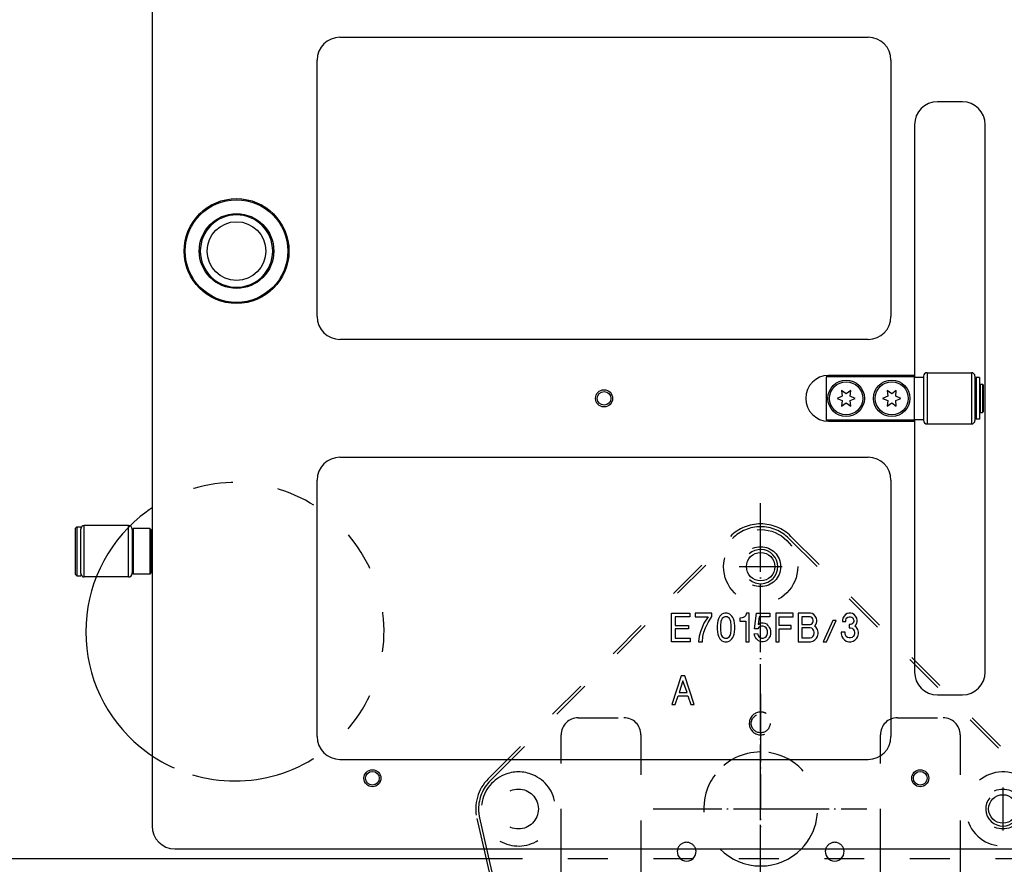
# Model space of a CAD drawing. Extents: x -1809 to 6113, y -4129 to 1471.
# Tile 164 of 197: x 4942 to 5115, y -2125 to -1976. Entities that reach past the tile are written whole.
import ezdxf

# ---------------------------------------------------------------- set-up
doc = ezdxf.new("R2010")
doc.units = 0
doc.linetypes.add('DASHED', pattern=[15, 7, -8])
doc.linetypes.add('DOT_CENTER', pattern=[14, 12, -1, 0, -1])
doc.layers.get('0').update_dxf_attribs({"linetype": 'CONTINUOUS'})
doc.layers.add('1', color=7, linetype='CONTINUOUS')

# ---------------------------------------------------------------- blocks, each defined once
blk = doc.blocks.new('DUT_BOARD__78', base_point=(5409.88, -1537.57))
at = {"color": 1, "linetype": 'CONTINUOUS'}
for p, q in [((4998.24, -1979.53), (5090.92, -1979.53)), ((4994.24, -2028.53), (4994.24, -1983.53)), ((5094.92, -1983.53), (5094.92, -2028.53)), ((5090.92, -2032.53), (4998.24, -2032.53)), ((4998.24, -2053.19), (5090.92, -2053.19)), ((4994.24, -2102.19), (4994.24, -2057.19)), ((5094.92, -2057.19), (5094.92, -2102.19)), ((4998.24, -2106.19), (5090.92, -2106.19))]:
    blk.add_line(p, q, dxfattribs=at)
for centre, start, end in [((4998.24, -1983.53), 90, 180), ((5090.92, -1983.53), 0, 90), ((4998.24, -2028.53), 180, -90), ((5090.92, -2028.53), -90, 0), ((4998.24, -2057.19), 90, 180), ((5090.92, -2057.19), 0, 90), ((4998.24, -2102.19), 180, -90), ((5090.92, -2102.19), -90, 0)]:
    blk.add_arc(centre, 4, start, end, dxfattribs=at)
blk = doc.blocks.new('6960-0041-0__87', base_point=(4986.44, -2010.68))
at = {"color": 1, "linetype": 'CONTINUOUS'}
blk.add_circle((4980.09, -2017.03), 5.15, dxfattribs=at)
for start, end in [(90, -90), (-90, 90)]:
    blk.add_arc((4980.09, -2017.03), 6.35, start, end, dxfattribs=at)
blk = doc.blocks.new('HOLEPLUGS__94', base_point=(5430.38, -1546.72))
blk.add_blockref('6960-0041-0__87', (4986.44, -2010.68))
blk = doc.blocks.new('0515-2034_M3X12_5__112', base_point=(5097.96, -2039.96))
at = {"color": 1, "linetype": 'CONTINUOUS'}
for p, q in [((5095.06, -2042.06), (5094.26, -2041.47)), ((5094.26, -2041.47), (5094.37, -2042.46)), ((5095.86, -2041.47), (5095.06, -2042.06)), ((5095.75, -2042.46), (5095.86, -2041.47)), ((5094.37, -2042.46), (5093.46, -2042.86)), ((5093.46, -2042.86), (5094.37, -2043.26)), ((5094.37, -2043.26), (5094.26, -2044.24)), ((5094.26, -2044.24), (5095.06, -2043.66)), ((5095.06, -2043.66), (5095.86, -2044.24)), ((5096.66, -2042.86), (5095.75, -2042.46)), ((5095.75, -2043.26), (5096.66, -2042.86)), ((5095.86, -2044.24), (5095.75, -2043.26))]:
    blk.add_line(p, q, dxfattribs=at)
blk.add_circle((5095.06, -2042.86), 2.9, dxfattribs=at)
blk = doc.blocks.new('0515-2034_M3X12_4__113', base_point=(5089.96, -2039.96))
at = {"color": 1, "linetype": 'CONTINUOUS'}
for p, q in [((5087.06, -2042.06), (5086.26, -2041.47)), ((5086.26, -2041.47), (5086.37, -2042.46)), ((5087.86, -2041.47), (5087.06, -2042.06)), ((5087.75, -2042.46), (5087.86, -2041.47)), ((5086.37, -2042.46), (5085.46, -2042.86)), ((5085.46, -2042.86), (5086.37, -2043.26)), ((5086.37, -2043.26), (5086.26, -2044.24)), ((5086.26, -2044.24), (5087.06, -2043.66)), ((5087.06, -2043.66), (5087.86, -2044.24)), ((5088.66, -2042.86), (5087.75, -2042.46)), ((5087.75, -2043.26), (5088.66, -2042.86)), ((5087.86, -2044.24), (5087.75, -2043.26))]:
    blk.add_line(p, q, dxfattribs=at)
blk.add_circle((5087.06, -2042.86), 2.9, dxfattribs=at)
blk = doc.blocks.new('SCREWSET_STIFFENER__115', base_point=(5319.96, -1598))
for name, p in [('0515-2034_M3X12_4__113', (5089.96, -2039.96)), ('0515-2034_M3X12_5__112', (5097.96, -2039.96))]:
    blk.add_blockref(name, p)
blk = doc.blocks.new('BEARING_HK0509__169', base_point=(5109.66, -2038.36))
at = {"color": 1, "linetype": 'CONTINUOUS'}
for p, q in [((5101.26, -2038.36), (5109.06, -2038.36)), ((5101.26, -2038.36), (5101.26, -2047.36)), ((5109.06, -2038.36), (5109.06, -2047.36)), ((5100.66, -2038.96), (5100.66, -2039.16)), ((5100.66, -2039.16), (5100.66, -2040.36)), ((5100.66, -2040.36), (5100.66, -2045.36)), ((5109.66, -2038.96), (5109.66, -2046.76)), ((5100.66, -2045.36), (5100.66, -2046.56)), ((5100.66, -2046.56), (5100.66, -2046.76)), ((5101.26, -2047.36), (5109.06, -2047.36))]:
    blk.add_line(p, q, dxfattribs=at)
for centre, start, end in [((5101.26, -2038.96), 90, 180), ((5109.06, -2038.96), 0, 90), ((5101.26, -2046.76), 180, -90), ((5109.06, -2046.76), -90, 0)]:
    blk.add_arc(centre, 0.6, start, end, dxfattribs=at)
blk = doc.blocks.new('WASHER1__170', base_point=(5110.46, -2039.21))
at = {"color": 1, "linetype": 'CONTINUOUS'}
for p, q in [((5109.86, -2039.21), (5109.86, -2040.36)), ((5110.46, -2039.21), (5109.86, -2039.21)), ((5109.86, -2040.36), (5109.86, -2041.26)), ((5110.46, -2039.21), (5110.46, -2046.51)), ((5109.86, -2041.26), (5109.86, -2042.86)), ((5109.86, -2042.86), (5109.86, -2044.46)), ((5109.86, -2044.46), (5109.86, -2045.36)), ((5109.86, -2045.36), (5109.86, -2046.51)), ((5110.46, -2046.51), (5109.86, -2046.51))]:
    blk.add_line(p, q, dxfattribs=at)
blk = doc.blocks.new('23796-0S111__171', base_point=(5111.16, -2039.06))
at = {"color": 1, "linetype": 'CONTINUOUS'}
for p, q in [((5083.56, -2039.06), (5083.56, -2046.66)), ((5099.06, -2039.06), (5083.56, -2039.06)), ((5099.06, -2039.16), (5099.06, -2039.06)), ((5099.06, -2039.16), (5100.66, -2039.16)), ((5099.06, -2046.56), (5099.06, -2039.16)), ((5100.66, -2039.16), (5100.66, -2040.36)), ((5100.66, -2040.36), (5100.66, -2045.36)), ((5109.66, -2040.36), (5109.86, -2040.36)), ((5109.86, -2040.36), (5109.86, -2041.26)), ((5110.56, -2040.36), (5110.56, -2041.26)), ((5110.56, -2040.36), (5110.96, -2040.36)), ((5110.96, -2040.36), (5110.96, -2042.86)), ((5111.16, -2040.56), (5110.96, -2040.36)), ((5109.86, -2041.26), (5109.86, -2042.86)), ((5110.56, -2041.26), (5110.46, -2041.26)), ((5110.56, -2041.26), (5110.56, -2042.86)), ((5111.16, -2045.16), (5111.16, -2040.56)), ((5109.86, -2042.86), (5109.86, -2044.46)), ((5110.56, -2042.86), (5110.56, -2044.46)), ((5110.96, -2042.86), (5110.96, -2045.36)), ((5100.66, -2045.36), (5100.66, -2046.56)), ((5109.66, -2045.36), (5109.86, -2045.36)), ((5109.86, -2044.46), (5109.86, -2045.36)), ((5110.56, -2044.46), (5110.46, -2044.46)), ((5110.56, -2044.46), (5110.56, -2045.36)), ((5110.56, -2045.36), (5110.96, -2045.36)), ((5111.16, -2045.16), (5110.96, -2045.36)), ((5099.06, -2046.66), (5083.56, -2046.66)), ((5099.06, -2046.56), (5100.66, -2046.56)), ((5099.06, -2046.66), (5099.06, -2046.56))]:
    blk.add_line(p, q, dxfattribs=at)
for centre in [(5087.06, -2042.86), (5095.06, -2042.86)]:
    blk.add_circle(centre, 3.2, dxfattribs=at)
blk = doc.blocks.new('BEARING_ASSY2_3__172', base_point=(5111.16, -2038.36))
for name, p in [('BEARING_HK0509__169', (5109.66, -2038.36)), ('23796-0S111__171', (5111.16, -2039.06)), ('WASHER1__170', (5110.46, -2039.21))]:
    blk.add_blockref(name, p)
blk = doc.blocks.new('24791-0S111__181', base_point=(4965.06, -2065.69))
at = {"color": 1, "linetype": 'CONTINUOUS'}
for p, q in [((4961.76, -2065.89), (4961.96, -2065.69)), ((4961.76, -2065.89), (4961.76, -2069.69)), ((4961.96, -2065.69), (4961.96, -2069.69)), ((4964.86, -2065.69), (4961.96, -2065.69)), ((4964.86, -2065.69), (4964.86, -2069.69)), ((4965.06, -2065.89), (4964.86, -2065.69)), ((4965.06, -2065.89), (4965.06, -2069.69)), ((4961.76, -2069.69), (4961.76, -2073.49)), ((4961.96, -2069.69), (4961.96, -2073.69)), ((4964.86, -2069.69), (4964.86, -2073.69)), ((4965.06, -2069.69), (4965.06, -2073.49)), ((4961.76, -2073.49), (4961.96, -2073.69)), ((4964.86, -2073.69), (4961.96, -2073.69)), ((4965.06, -2073.49), (4964.86, -2073.69))]:
    blk.add_line(p, q, dxfattribs=at)
blk = doc.blocks.new('BEARING_HK0509__182', base_point=(4961.76, -2065.19))
at = {"color": 1, "linetype": 'CONTINUOUS'}
for p, q in [((4952.76, -2067.19), (4952.76, -2065.79)), ((4961.16, -2065.19), (4953.36, -2065.19)), ((4953.36, -2074.19), (4953.36, -2065.19)), ((4961.16, -2074.19), (4961.16, -2065.19)), ((4961.76, -2065.89), (4961.76, -2065.79)), ((4961.76, -2065.89), (4961.76, -2069.69)), ((4952.76, -2072.19), (4952.76, -2067.19)), ((4961.76, -2069.69), (4961.76, -2073.49)), ((4952.76, -2073.59), (4952.76, -2072.19)), ((4961.16, -2074.19), (4953.36, -2074.19)), ((4961.76, -2073.59), (4961.76, -2073.49))]:
    blk.add_line(p, q, dxfattribs=at)
for centre, start, end in [((4953.36, -2065.79), 90, 180), ((4961.16, -2065.79), 0, 90), ((4953.36, -2073.59), 180, -90), ((4961.16, -2073.59), -90, 0)]:
    blk.add_arc(centre, 0.6, start, end, dxfattribs=at)
blk = doc.blocks.new('E2812-23753-0__183', base_point=(4965.26, -2065.39))
at = {"color": 1, "linetype": 'CONTINUOUS'}
for p, q in [((4951.76, -2065.69), (4952.06, -2065.39)), ((4951.76, -2065.69), (4951.76, -2073.69)), ((4952.06, -2065.39), (4952.76, -2065.39)), ((4952.06, -2065.39), (4952.06, -2073.99)), ((4952.76, -2065.39), (4952.76, -2065.79)), ((4952.76, -2067.19), (4952.76, -2065.79)), ((4952.76, -2072.19), (4952.76, -2067.19)), ((4965.26, -2067.19), (4965.06, -2067.19)), ((4952.76, -2073.59), (4952.76, -2072.19)), ((4965.26, -2072.19), (4965.06, -2072.19)), ((4951.76, -2073.69), (4952.06, -2073.99)), ((4952.06, -2073.99), (4952.76, -2073.99)), ((4952.76, -2073.59), (4952.76, -2073.99))]:
    blk.add_line(p, q, dxfattribs=at)
blk = doc.blocks.new('BEARING_ASSY1_3__184', base_point=(4965.26, -2065.19))
for name, p in [('E2812-23753-0__183', (4965.26, -2065.39)), ('BEARING_HK0509__182', (4961.76, -2065.19)), ('24791-0S111__181', (4965.06, -2065.69))]:
    blk.add_blockref(name, p)
blk = doc.blocks.new('BEARINGS__185', base_point=(5452.36, -1569.57))
for name, p in [('BEARING_ASSY2_3__172', (5111.16, -2038.36)), ('BEARING_ASSY1_3__184', (4965.26, -2065.19))]:
    blk.add_blockref(name, p)
blk = doc.blocks.new('SMALLPARTS__186', base_point=(5452.36, -1481.88))
for name, p in [('HOLEPLUGS__94', (5430.38, -1546.72)), ('BEARINGS__185', (5452.36, -1569.57)), ('SCREWSET_STIFFENER__115', (5319.96, -1598))]:
    blk.add_blockref(name, p)
blk = doc.blocks.new('E7018-24101__187', base_point=(5438.86, -1521.88))
at = {"color": 1, "linetype": 'CONTINUOUS'}
for p, q in [((4965.26, -1525.88), (4965.26, -2117.88)), ((4998.24, -1979.53), (5090.92, -1979.53)), ((4994.24, -2028.53), (4994.24, -1983.53)), ((5094.92, -1983.53), (5094.92, -2028.53)), ((5107.46, -1990.86), (5103.06, -1990.86)), ((5099.06, -1994.86), (5099.06, -2038.86)), ((5111.46, -2090.86), (5111.46, -1994.86)), ((5090.92, -2032.53), (4998.24, -2032.53)), ((5099.06, -2038.86), (5083.96, -2038.86)), ((5099.06, -2038.86), (5099.06, -2039.06)), ((5099.06, -2039.16), (5099.06, -2039.06)), ((5099.06, -2046.56), (5099.06, -2039.16)), ((5083.96, -2046.86), (5099.06, -2046.86)), ((5099.06, -2046.66), (5099.06, -2046.56)), ((5099.06, -2046.66), (5099.06, -2046.86)), ((5099.06, -2046.86), (5099.06, -2090.86)), ((4998.24, -2053.19), (5090.92, -2053.19)), ((4994.24, -2102.19), (4994.24, -2057.19)), ((5094.92, -2057.19), (5094.92, -2102.19)), ((5103.06, -2094.86), (5107.46, -2094.86)), ((4998.24, -2106.19), (5090.92, -2106.19)), ((4969.26, -2121.88), (5132.56, -2121.88))]:
    blk.add_line(p, q, dxfattribs=at)
for centre, radius in [((4980.09, -2017.03), 9.2), ((4980.09, -2017.03), 9), ((4980.09, -2017.03), 6.55), ((5044.58, -2042.86), 1.5), ((5044.58, -2042.86), 1.2), ((5003.94, -2109.49), 1.5), ((5003.94, -2109.49), 1.2), ((5100.06, -2109.49), 1.5), ((5100.06, -2109.49), 1.2)]:
    blk.add_circle(centre, radius, dxfattribs=at)
for centre, radius, start, end in [((4998.24, -1983.53), 4, 90, 180), ((5090.92, -1983.53), 4, 0, 90), ((5103.06, -1994.86), 4, 90, 180), ((5107.46, -1994.86), 4, 0, 90), ((4980.09, -2017.03), 6.35, 90, -90), ((4980.09, -2017.03), 6.35, -90, 90), ((4998.24, -2028.53), 4, 180, -90), ((5090.92, -2028.53), 4, -90, 0), ((5083.96, -2042.86), 4, 90, -90), ((4998.24, -2057.19), 4, 90, 180), ((5090.92, -2057.19), 4, 0, 90), ((5103.06, -2090.86), 4, 180, -90), ((5107.46, -2090.86), 4, -90, 0), ((4998.24, -2102.19), 4, 180, -90), ((5090.92, -2102.19), 4, -90, 0), ((4969.26, -2117.88), 4, 180, -90)]:
    blk.add_arc(centre, radius, start, end, dxfattribs=at)
blk = doc.blocks.new('E7018-64101__188', base_point=(5452.36, -1481.88))
for name, p in [('SMALLPARTS__186', (5452.36, -1481.88)), ('E7018-24101__187', (5438.86, -1521.88))]:
    blk.add_blockref(name, p)
blk = doc.blocks.new('STIFF_ASSY_DUTBD__189', base_point=(5452.36, -1481.88))
for name, p in [('E7018-64101__188', (5452.36, -1481.88)), ('DUT_BOARD__78', (5409.88, -1537.57))]:
    blk.add_blockref(name, p)
blk = doc.blocks.new('A1__190', base_point=(5452.36, -1481.88))
blk.add_blockref('STIFF_ASSY_DUTBD__189', (5452.36, -1481.88))
blk = doc.blocks.new('FRONT1__191', base_point=(5452.36, -1481.88))
blk.add_blockref('A1__190', (5452.36, -1481.88))
blk = doc.blocks.new('L1__192', base_point=(5452.36, -1481.88))
blk.add_blockref('FRONT1__191', (5452.36, -1481.88))
blk = doc.blocks.new('PIN__1072', base_point=(5092.06, -2259.88))
at = {"layer": '1', "color": 4, "linetype": 'CONTINUOUS'}
for centre, radius in [((5072.06, -2239.88), 20), ((5072.06, -2224.88), 4), ((5072.06, -2224.88), 2.2), ((5072.06, -2239.88), 10), ((5072.06, -2239.88), 8.6), ((5072.06, -2239.88), 5.9), ((5059.07, -2247.38), 4), ((5085.05, -2247.38), 4), ((5059.07, -2247.38), 2.2), ((5085.05, -2247.38), 2.2)]:
    blk.add_circle(centre, radius, dxfattribs=at)
blk = doc.blocks.new('E7015-23252__1073', base_point=(5022.06, -2260.88))
at = {"layer": '1', "color": 6, "linetype": 'DASHED'}
for p, q in [((5024.95, -2108.88), (5066.76, -2067.08)), ((5025.66, -2108.88), (5067.11, -2067.43)), ((5077.01, -2067.43), (5118.46, -2108.88)), ((5077.36, -2067.08), (5119.17, -2108.88)), ((5056.43, -2085.55), (5056.43, -2080.55)), ((5056.43, -2080.55), (5059.63, -2080.55)), ((5059.63, -2081.18), (5057.05, -2081.18)), ((5057.05, -2081.18), (5057.05, -2082.68)), ((5059.63, -2080.55), (5059.63, -2081.18)), ((5060.59, -2080.55), (5060.59, -2081.18)), ((5063.52, -2080.55), (5060.59, -2080.55)), ((5060.59, -2081.18), (5062.84, -2081.18)), ((5062.84, -2081.18), (5062.11, -2082.3)), ((5062.84, -2082.18), (5063.52, -2081.12)), ((5063.52, -2081.12), (5063.52, -2080.55)), ((5064.64, -2081.55), (5064.53, -2081.87)), ((5064.75, -2081.3), (5064.64, -2081.55)), ((5064.92, -2081.05), (5064.75, -2081.3)), ((5065.09, -2080.87), (5064.92, -2081.05)), ((5065.26, -2080.74), (5065.09, -2080.87)), ((5065.2, -2081.68), (5065.09, -2081.99)), ((5065.32, -2081.49), (5065.2, -2081.68)), ((5065.54, -2080.62), (5065.26, -2080.74)), ((5065.54, -2081.3), (5065.32, -2081.49)), ((5065.77, -2080.55), (5065.54, -2080.62)), ((5065.77, -2081.18), (5065.54, -2081.3)), ((5066.16, -2080.55), (5065.77, -2080.55)), ((5066.16, -2081.18), (5065.77, -2081.18)), ((5066.38, -2080.62), (5066.16, -2080.55)), ((5066.38, -2081.3), (5066.16, -2081.18)), ((5066.67, -2080.74), (5066.38, -2080.62)), ((5066.61, -2081.49), (5066.38, -2081.3)), ((5066.72, -2081.68), (5066.61, -2081.49)), ((5066.83, -2080.87), (5066.67, -2080.74)), ((5066.83, -2081.99), (5066.72, -2081.68)), ((5067, -2081.05), (5066.83, -2080.87)), ((5067.17, -2081.3), (5067, -2081.05)), ((5067.28, -2081.55), (5067.17, -2081.3)), ((5067.4, -2081.87), (5067.28, -2081.55)), ((5068.52, -2081.43), (5068.41, -2081.43)), ((5068.41, -2081.43), (5068.41, -2081.93)), ((5068.8, -2081.37), (5068.52, -2081.43)), ((5068.97, -2081.3), (5068.8, -2081.37)), ((5069.2, -2081.18), (5068.97, -2081.3)), ((5069.37, -2080.99), (5069.2, -2081.18)), ((5069.53, -2080.74), (5069.37, -2080.99)), ((5069.59, -2080.55), (5069.53, -2080.74)), ((5070.04, -2080.55), (5069.59, -2080.55)), ((5070.04, -2085.55), (5070.04, -2080.55)), ((5071, -2083.3), (5071.33, -2080.55)), ((5071.33, -2080.55), (5073.64, -2080.55)), ((5071.78, -2081.18), (5071.62, -2082.55)), ((5073.64, -2081.18), (5071.78, -2081.18)), ((5073.64, -2080.55), (5073.64, -2081.18)), ((5077.75, -2080.55), (5074.71, -2080.55)), ((5074.71, -2080.55), (5074.71, -2085.55)), ((5075.33, -2082.68), (5075.33, -2081.18)), ((5075.33, -2081.18), (5077.75, -2081.18)), ((5077.75, -2081.18), (5077.75, -2080.55)), ((5080.78, -2080.55), (5078.65, -2080.55)), ((5078.65, -2080.55), (5078.65, -2085.55)), ((5080.73, -2081.18), (5079.27, -2081.18)), ((5079.27, -2081.18), (5079.27, -2082.55)), ((5080.95, -2081.24), (5080.73, -2081.18)), ((5081.07, -2080.62), (5080.78, -2080.55)), ((5081.12, -2081.37), (5080.95, -2081.24)), ((5081.4, -2080.8), (5081.07, -2080.62)), ((5081.23, -2081.55), (5081.12, -2081.37)), ((5081.29, -2081.74), (5081.23, -2081.55)), ((5081.29, -2081.99), (5081.29, -2081.74)), ((5081.63, -2081.05), (5081.4, -2080.8)), ((5081.85, -2081.43), (5081.63, -2081.05)), ((5081.91, -2081.74), (5081.85, -2081.43)), ((5081.91, -2081.99), (5081.91, -2081.74)), ((5084.72, -2081.8), (5083.03, -2085.55)), ((5083.6, -2085.55), (5085.28, -2081.8)), ((5085.28, -2081.8), (5084.72, -2081.8)), ((5086.47, -2081.43), (5086.41, -2081.74)), ((5086.41, -2081.74), (5086.41, -2081.99)), ((5086.69, -2081.05), (5086.47, -2081.43)), ((5086.92, -2080.8), (5086.69, -2081.05)), ((5087.25, -2080.62), (5086.92, -2080.8)), ((5087.03, -2081.74), (5087.08, -2081.55)), ((5087.03, -2081.99), (5087.03, -2081.74)), ((5087.08, -2081.55), (5087.2, -2081.37)), ((5087.2, -2081.37), (5087.37, -2081.24)), ((5087.53, -2080.55), (5087.25, -2080.62)), ((5087.37, -2081.24), (5087.59, -2081.18)), ((5087.87, -2080.55), (5087.53, -2080.55)), ((5087.59, -2081.18), (5087.82, -2081.18)), ((5087.82, -2081.18), (5088.04, -2081.24)), ((5088.15, -2080.62), (5087.87, -2080.55)), ((5088.04, -2081.24), (5088.21, -2081.37)), ((5088.49, -2080.8), (5088.15, -2080.62)), ((5088.21, -2081.37), (5088.32, -2081.55)), ((5088.32, -2081.55), (5088.38, -2081.74)), ((5088.38, -2081.74), (5088.38, -2081.99)), ((5088.72, -2081.05), (5088.49, -2080.8)), ((5088.94, -2081.43), (5088.72, -2081.05)), ((5089, -2081.74), (5088.94, -2081.43)), ((5089, -2081.99), (5089, -2081.74)), ((5057.05, -2082.68), (5059.41, -2082.68)), ((5059.41, -2083.3), (5057.05, -2083.3)), ((5057.05, -2083.3), (5057.05, -2084.93)), ((5059.41, -2082.68), (5059.41, -2083.3)), ((5061.77, -2083.05), (5061.55, -2083.62)), ((5062.11, -2082.3), (5061.77, -2083.05)), ((5062.11, -2083.87), (5062.39, -2083.12)), ((5062.39, -2083.12), (5062.84, -2082.18)), ((5064.47, -2082.24), (5064.42, -2082.8)), ((5064.42, -2082.8), (5064.42, -2083.3)), ((5064.42, -2083.3), (5064.47, -2083.87)), ((5064.53, -2081.87), (5064.47, -2082.24)), ((5065.09, -2081.99), (5065.03, -2082.68)), ((5065.03, -2082.68), (5065.03, -2083.43)), ((5065.03, -2083.43), (5065.09, -2084.12)), ((5066.89, -2082.68), (5066.83, -2081.99)), ((5066.83, -2084.12), (5066.89, -2083.43)), ((5066.89, -2083.43), (5066.89, -2082.68)), ((5067.45, -2082.24), (5067.4, -2081.87)), ((5067.51, -2082.8), (5067.45, -2082.24)), ((5067.45, -2083.87), (5067.51, -2083.3)), ((5067.51, -2083.3), (5067.51, -2082.8)), ((5068.41, -2081.93), (5069.48, -2081.93)), ((5069.48, -2081.93), (5069.48, -2085.55)), ((5071.56, -2083.3), (5071, -2083.3)), ((5071.67, -2083.12), (5071.56, -2083.3)), ((5071.62, -2082.55), (5071.9, -2082.37)), ((5071.9, -2082.93), (5071.67, -2083.12)), ((5071.9, -2082.37), (5072.23, -2082.24)), ((5072.23, -2082.8), (5071.9, -2082.93)), ((5072.23, -2082.24), (5072.52, -2082.24)), ((5072.52, -2082.8), (5072.23, -2082.8)), ((5072.52, -2082.24), (5072.8, -2082.3)), ((5072.8, -2082.93), (5072.52, -2082.8)), ((5072.8, -2082.3), (5073.08, -2082.43)), ((5073.02, -2083.12), (5072.8, -2082.93)), ((5073.13, -2083.3), (5073.02, -2083.12)), ((5073.08, -2082.43), (5073.25, -2082.62)), ((5073.25, -2083.62), (5073.13, -2083.3)), ((5073.25, -2082.62), (5073.42, -2082.8)), ((5073.42, -2082.8), (5073.58, -2083.05)), ((5073.58, -2083.05), (5073.7, -2083.3)), ((5073.7, -2083.3), (5073.81, -2083.68)), ((5077.41, -2082.68), (5075.33, -2082.68)), ((5075.33, -2085.55), (5075.33, -2083.3)), ((5075.33, -2083.3), (5077.41, -2083.3)), ((5077.41, -2083.3), (5077.41, -2082.68)), ((5079.27, -2082.55), (5080.73, -2082.55)), ((5080.73, -2083.12), (5079.27, -2083.12)), ((5079.27, -2083.12), (5079.27, -2084.87)), ((5080.73, -2082.55), (5080.95, -2082.49)), ((5081.01, -2083.18), (5080.73, -2083.12)), ((5080.95, -2082.49), (5081.12, -2082.37)), ((5081.23, -2083.37), (5081.01, -2083.18)), ((5081.12, -2082.37), (5081.23, -2082.18)), ((5081.23, -2082.18), (5081.29, -2081.99)), ((5081.4, -2083.62), (5081.23, -2083.37)), ((5081.52, -2082.8), (5081.63, -2082.68)), ((5081.8, -2083.05), (5081.52, -2082.8)), ((5081.63, -2082.68), (5081.85, -2082.3)), ((5082.02, -2083.43), (5081.8, -2083.05)), ((5081.85, -2082.3), (5081.91, -2081.99)), ((5082.13, -2083.87), (5082.02, -2083.43)), ((5086.41, -2081.99), (5087.03, -2081.99)), ((5087.82, -2082.55), (5087.59, -2082.55)), ((5087.59, -2082.55), (5087.59, -2083.12)), ((5087.59, -2083.12), (5087.82, -2083.12)), ((5088.04, -2082.49), (5087.82, -2082.55)), ((5087.82, -2083.12), (5088.1, -2083.18)), ((5088.21, -2082.37), (5088.04, -2082.49)), ((5088.1, -2083.18), (5088.32, -2083.37)), ((5088.32, -2082.18), (5088.21, -2082.37)), ((5088.38, -2081.99), (5088.32, -2082.18)), ((5088.32, -2083.37), (5088.49, -2083.62)), ((5088.6, -2082.8), (5088.72, -2082.68)), ((5088.88, -2083.05), (5088.6, -2082.8)), ((5088.72, -2082.68), (5088.94, -2082.3)), ((5089.11, -2083.43), (5088.88, -2083.05)), ((5088.94, -2082.3), (5089, -2081.99)), ((5089.22, -2083.87), (5089.11, -2083.43)), ((5057.05, -2084.93), (5059.69, -2084.93)), ((5059.69, -2084.93), (5059.69, -2085.55)), ((5061.27, -2084.55), (5061.15, -2085.55)), ((5061.55, -2083.62), (5061.27, -2084.55)), ((5061.83, -2085.55), (5061.94, -2084.62)), ((5061.94, -2084.62), (5062.11, -2083.87)), ((5064.47, -2083.87), (5064.53, -2084.24)), ((5064.53, -2084.24), (5064.64, -2084.55)), ((5064.64, -2084.55), (5064.75, -2084.8)), ((5064.75, -2084.8), (5064.92, -2085.05)), ((5064.92, -2085.05), (5065.09, -2085.24)), ((5065.09, -2084.12), (5065.2, -2084.43)), ((5065.09, -2085.24), (5065.26, -2085.37)), ((5065.2, -2084.43), (5065.32, -2084.62)), ((5065.32, -2084.62), (5065.54, -2084.8)), ((5065.54, -2084.8), (5065.77, -2084.93)), ((5065.77, -2084.93), (5066.16, -2084.93)), ((5066.16, -2084.93), (5066.38, -2084.8)), ((5066.38, -2084.8), (5066.61, -2084.62)), ((5066.61, -2084.62), (5066.72, -2084.43)), ((5066.67, -2085.37), (5066.83, -2085.24)), ((5066.72, -2084.43), (5066.83, -2084.12)), ((5066.83, -2085.24), (5067, -2085.05)), ((5067, -2085.05), (5067.17, -2084.8)), ((5067.17, -2084.8), (5067.28, -2084.55)), ((5067.28, -2084.55), (5067.4, -2084.24)), ((5067.4, -2084.24), (5067.45, -2083.87)), ((5070.94, -2084.18), (5071.5, -2084.12)), ((5071.05, -2084.55), (5070.94, -2084.18)), ((5071.17, -2084.8), (5071.05, -2084.55)), ((5071.33, -2085.05), (5071.17, -2084.8)), ((5071.5, -2085.24), (5071.33, -2085.05)), ((5071.5, -2084.12), (5071.62, -2084.43)), ((5071.67, -2085.37), (5071.5, -2085.24)), ((5071.62, -2084.43), (5071.73, -2084.62)), ((5071.73, -2084.62), (5071.95, -2084.8)), ((5071.95, -2084.8), (5072.23, -2084.93)), ((5072.23, -2084.93), (5072.52, -2084.93)), ((5072.52, -2084.93), (5072.8, -2084.8)), ((5072.8, -2084.8), (5073.02, -2084.62)), ((5073.02, -2084.62), (5073.13, -2084.43)), ((5073.25, -2085.24), (5073.08, -2085.37)), ((5073.13, -2084.43), (5073.25, -2084.12)), ((5073.25, -2084.12), (5073.25, -2083.62)), ((5073.42, -2085.05), (5073.25, -2085.24)), ((5073.58, -2084.8), (5073.42, -2085.05)), ((5073.7, -2084.55), (5073.58, -2084.8)), ((5073.81, -2084.18), (5073.7, -2084.55)), ((5073.81, -2083.68), (5073.81, -2084.18)), ((5079.27, -2084.87), (5080.73, -2084.87)), ((5080.73, -2084.87), (5081.01, -2084.8)), ((5081.01, -2084.8), (5081.23, -2084.62)), ((5081.23, -2084.62), (5081.4, -2084.37)), ((5081.23, -2085.43), (5081.57, -2085.24)), ((5081.46, -2083.87), (5081.4, -2083.62)), ((5081.4, -2084.37), (5081.46, -2084.12)), ((5081.46, -2084.12), (5081.46, -2083.87)), ((5081.57, -2085.24), (5081.85, -2084.93)), ((5081.85, -2084.93), (5082.02, -2084.62)), ((5082.02, -2084.62), (5082.13, -2084.18)), ((5082.13, -2084.18), (5082.13, -2083.87)), ((5086.86, -2083.87), (5086.18, -2083.87)), ((5086.18, -2083.87), (5086.18, -2084.18)), ((5086.18, -2084.18), (5086.3, -2084.62)), ((5086.3, -2084.62), (5086.47, -2084.93)), ((5086.47, -2084.93), (5086.75, -2085.24)), ((5086.75, -2085.24), (5087.08, -2085.43)), ((5086.86, -2084.12), (5086.86, -2083.87)), ((5086.92, -2084.37), (5086.86, -2084.12)), ((5087.08, -2084.62), (5086.92, -2084.37)), ((5087.31, -2084.8), (5087.08, -2084.62)), ((5087.59, -2084.87), (5087.31, -2084.8)), ((5087.82, -2084.87), (5087.59, -2084.87)), ((5088.1, -2084.8), (5087.82, -2084.87)), ((5088.32, -2084.62), (5088.1, -2084.8)), ((5088.49, -2084.37), (5088.32, -2084.62)), ((5088.32, -2085.43), (5088.66, -2085.24)), ((5088.49, -2083.62), (5088.55, -2083.87)), ((5088.55, -2084.12), (5088.49, -2084.37)), ((5088.55, -2083.87), (5088.55, -2084.12)), ((5088.66, -2085.24), (5088.94, -2084.93)), ((5088.94, -2084.93), (5089.11, -2084.62)), ((5089.11, -2084.62), (5089.22, -2084.18)), ((5089.22, -2084.18), (5089.22, -2083.87)), ((5059.69, -2085.55), (5056.43, -2085.55)), ((5061.15, -2085.55), (5061.83, -2085.55)), ((5065.26, -2085.37), (5065.54, -2085.49)), ((5065.54, -2085.49), (5065.77, -2085.55)), ((5065.77, -2085.55), (5066.16, -2085.55)), ((5066.16, -2085.55), (5066.38, -2085.49)), ((5066.38, -2085.49), (5066.67, -2085.37)), ((5069.48, -2085.55), (5070.04, -2085.55)), ((5071.95, -2085.49), (5071.67, -2085.37)), ((5072.23, -2085.55), (5071.95, -2085.49)), ((5072.52, -2085.55), (5072.23, -2085.55)), ((5072.8, -2085.49), (5072.52, -2085.55)), ((5073.08, -2085.37), (5072.8, -2085.49)), ((5074.71, -2085.55), (5075.33, -2085.55)), ((5078.65, -2085.55), (5080.78, -2085.55)), ((5080.78, -2085.55), (5081.23, -2085.43)), ((5083.03, -2085.55), (5083.6, -2085.55)), ((5087.08, -2085.43), (5087.53, -2085.55)), ((5087.53, -2085.55), (5087.87, -2085.55)), ((5087.87, -2085.55), (5088.32, -2085.43)), ((5058.09, -2091.55), (5056.46, -2096.55)), ((5058.77, -2091.55), (5058.09, -2091.55)), ((5060.4, -2096.55), (5058.77, -2091.55)), ((5058.43, -2092.43), (5057.76, -2094.43)), ((5059.16, -2094.43), (5058.43, -2092.43)), ((5057.08, -2096.55), (5057.59, -2095.05)), ((5057.59, -2095.05), (5059.27, -2095.05)), ((5057.76, -2094.43), (5059.16, -2094.43)), ((5059.27, -2095.05), (5059.78, -2096.55)), ((5056.46, -2096.55), (5057.08, -2096.55)), ((5059.78, -2096.55), (5060.4, -2096.55)), ((5040.06, -2098.88), (5048.06, -2098.88)), ((5096.06, -2098.88), (5104.06, -2098.88)), ((5037.06, -2121.88), (5037.06, -2101.88)), ((5051.06, -2101.88), (5051.06, -2121.88)), ((5093.06, -2121.88), (5093.06, -2101.88)), ((5107.06, -2101.88), (5107.06, -2121.88)), ((5024.26, -2109.58), (5024.95, -2108.88)), ((5024.61, -2109.93), (5025.66, -2108.88)), ((5118.46, -2108.88), (5119.51, -2109.93)), ((5119.17, -2108.88), (5119.86, -2109.58)), ((5022.25, -2116.55), (5023.47, -2121.88)), ((5022.74, -2116.44), (5023.98, -2121.88)), ((5120.14, -2121.88), (5121.38, -2116.44)), ((5120.65, -2121.88), (5121.87, -2116.55))]:
    blk.add_line(p, q, dxfattribs=at)
at = {"layer": '1', "color": 6, "linetype": 'DOT_CENTER'}
for p, q in [((5072.06, -2094.69), (5072.06, -2114.88)), ((5053.22, -2114.88), (5072.06, -2114.88)), ((5072.06, -2114.88), (5090.69, -2114.88)), ((5072.06, -2130.93), (5072.06, -2114.88)), ((5072.06, -2181.69), (5072.06, -2144.5)), ((5057.06, -2164.88), (5089.43, -2164.88)), ((5072.06, -2255.51), (5072.06, -2219.07)), ((5057.06, -2239.88), (5089.43, -2239.88))]:
    blk.add_line(p, q, dxfattribs=at)
at = {"layer": '1', "color": 6, "linetype": 'CONTINUOUS'}
for p, q in [((5023.47, -2121.88), (5051.59, -2244.57)), ((5023.98, -2121.88), (5052.08, -2244.46)), ((5037.06, -2135.88), (5037.06, -2121.88)), ((5051.06, -2121.88), (5051.06, -2135.88)), ((5092.04, -2244.46), (5120.14, -2121.88)), ((5092.53, -2244.57), (5120.65, -2121.88)), ((5093.06, -2135.88), (5093.06, -2121.88)), ((5107.06, -2121.88), (5107.06, -2135.88)), ((5048.06, -2138.88), (5040.06, -2138.88)), ((5104.06, -2138.88), (5096.06, -2138.88)), ((5058.6, -2141.55), (5056.46, -2141.55)), ((5056.46, -2141.55), (5056.46, -2146.55)), ((5058.54, -2142.18), (5057.08, -2142.18)), ((5057.08, -2142.18), (5057.08, -2143.55)), ((5058.77, -2142.24), (5058.54, -2142.18)), ((5058.88, -2141.62), (5058.6, -2141.55)), ((5058.94, -2142.37), (5058.77, -2142.24)), ((5059.22, -2141.8), (5058.88, -2141.62)), ((5059.44, -2142.05), (5059.22, -2141.8)), ((5059.67, -2142.43), (5059.44, -2142.05)), ((5057.08, -2143.55), (5058.54, -2143.55)), ((5058.54, -2143.55), (5058.77, -2143.49)), ((5058.77, -2143.49), (5058.94, -2143.37)), ((5059.05, -2142.55), (5058.94, -2142.37)), ((5058.94, -2143.37), (5059.05, -2143.18)), ((5059.11, -2142.74), (5059.05, -2142.55)), ((5059.05, -2143.18), (5059.11, -2142.99)), ((5059.11, -2142.99), (5059.11, -2142.74)), ((5059.33, -2143.8), (5059.44, -2143.68)), ((5059.61, -2144.05), (5059.33, -2143.8)), ((5059.44, -2143.68), (5059.67, -2143.3)), ((5059.72, -2142.74), (5059.67, -2142.43)), ((5059.67, -2143.3), (5059.72, -2142.99)), ((5059.72, -2142.99), (5059.72, -2142.74)), ((5058.54, -2144.12), (5057.08, -2144.12)), ((5057.08, -2144.12), (5057.08, -2145.87)), ((5058.82, -2144.18), (5058.54, -2144.12)), ((5059.05, -2144.37), (5058.82, -2144.18)), ((5058.82, -2145.8), (5059.05, -2145.62)), ((5059.22, -2144.62), (5059.05, -2144.37)), ((5059.05, -2145.62), (5059.22, -2145.37)), ((5059.27, -2144.87), (5059.22, -2144.62)), ((5059.22, -2145.37), (5059.27, -2145.12)), ((5059.27, -2145.12), (5059.27, -2144.87)), ((5059.84, -2144.43), (5059.61, -2144.05)), ((5059.67, -2145.93), (5059.84, -2145.62)), ((5059.95, -2144.87), (5059.84, -2144.43)), ((5059.84, -2145.62), (5059.95, -2145.18)), ((5059.95, -2145.18), (5059.95, -2144.87)), ((5056.46, -2146.55), (5058.6, -2146.55)), ((5057.08, -2145.87), (5058.54, -2145.87)), ((5058.54, -2145.87), (5058.82, -2145.8)), ((5058.6, -2146.55), (5059.05, -2146.43)), ((5059.05, -2146.43), (5059.39, -2146.24)), ((5059.39, -2146.24), (5059.67, -2145.93)), ((5058.43, -2216.55), (5058.09, -2216.62)), ((5058.77, -2216.55), (5058.43, -2216.55)), ((5059.11, -2216.62), (5058.77, -2216.55)), ((5056.69, -2217.87), (5056.52, -2218.43)), ((5056.91, -2217.49), (5056.69, -2217.87)), ((5057.14, -2217.18), (5056.91, -2217.49)), ((5057.47, -2216.87), (5057.14, -2217.18)), ((5057.14, -2218.43), (5057.25, -2218.05)), ((5057.25, -2218.05), (5057.42, -2217.74)), ((5057.42, -2217.74), (5057.59, -2217.55)), ((5057.7, -2216.74), (5057.47, -2216.87)), ((5057.59, -2217.55), (5057.76, -2217.43)), ((5058.09, -2216.62), (5057.7, -2216.74)), ((5057.76, -2217.43), (5058.09, -2217.3)), ((5058.09, -2217.3), (5058.43, -2217.24)), ((5058.43, -2217.24), (5058.77, -2217.24)), ((5058.77, -2217.24), (5059.11, -2217.3)), ((5059.5, -2216.74), (5059.11, -2216.62)), ((5059.11, -2217.3), (5059.44, -2217.43)), ((5059.44, -2217.43), (5059.67, -2217.62)), ((5059.84, -2216.93), (5059.5, -2216.74)), ((5059.67, -2217.62), (5059.84, -2217.87)), ((5060.12, -2217.18), (5059.84, -2216.93)), ((5059.84, -2217.87), (5060.01, -2218.3)), ((5060.01, -2218.3), (5060.57, -2218.18)), ((5060.4, -2217.68), (5060.12, -2217.18)), ((5060.57, -2218.18), (5060.4, -2217.68)), ((5056.52, -2218.43), (5056.46, -2218.87)), ((5056.46, -2218.87), (5056.46, -2219.24)), ((5056.46, -2219.24), (5056.52, -2219.68)), ((5056.52, -2219.68), (5056.69, -2220.24)), ((5057.08, -2218.87), (5057.14, -2218.43)), ((5057.08, -2219.24), (5057.08, -2218.87)), ((5057.14, -2219.68), (5057.08, -2219.24)), ((5057.25, -2220.05), (5057.14, -2219.68)), ((5057.42, -2220.37), (5057.25, -2220.05)), ((5059.95, -2220.05), (5059.78, -2220.37)), ((5060.06, -2219.55), (5059.95, -2220.05)), ((5060.68, -2219.55), (5060.06, -2219.55)), ((5060.51, -2220.18), (5060.68, -2219.55)), ((5056.69, -2220.24), (5056.91, -2220.62)), ((5056.91, -2220.62), (5057.14, -2220.93)), ((5057.59, -2220.55), (5057.42, -2220.37)), ((5057.47, -2221.24), (5057.7, -2221.37)), ((5057.76, -2220.68), (5057.59, -2220.55)), ((5057.7, -2221.37), (5058.09, -2221.49)), ((5058.09, -2220.8), (5057.76, -2220.68)), ((5058.43, -2220.87), (5058.09, -2220.8)), ((5058.09, -2221.49), (5058.43, -2221.55)), ((5058.77, -2220.87), (5058.43, -2220.87)), ((5058.43, -2221.55), (5058.77, -2221.55)), ((5059.11, -2220.8), (5058.77, -2220.87)), ((5058.77, -2221.55), (5059.11, -2221.49)), ((5059.44, -2220.68), (5059.11, -2220.8)), ((5059.11, -2221.49), (5059.5, -2221.37)), ((5059.61, -2220.55), (5059.44, -2220.68)), ((5059.5, -2221.37), (5059.72, -2221.24)), ((5059.78, -2220.37), (5059.61, -2220.55)), ((5059.72, -2221.24), (5060.06, -2220.93)), ((5060.06, -2220.93), (5060.34, -2220.55)), ((5060.34, -2220.55), (5060.51, -2220.18))]:
    blk.add_line(p, q, dxfattribs=at)
at = {"layer": '1', "color": 6, "linetype": 'DASHED'}
for centre, radius in [((5072.06, -2072.38), 6.5), ((5072.06, -2072.38), 3.5), ((5072.06, -2099.88), 1.65), ((5029.56, -2114.88), 3.5), ((5114.56, -2114.88), 3.5)]:
    blk.add_circle(centre, radius, dxfattribs=at)
at = {"layer": '1', "color": 6, "linetype": 'CONTINUOUS'}
for centre, radius in [((5072.06, -2149.88), 1.65), ((5072.06, -2164.88), 10), ((5059.07, -2172.38), 1.65), ((5085.05, -2172.38), 1.65), ((5072.06, -2224.88), 1.65), ((5072.06, -2239.88), 10), ((5059.07, -2247.38), 1.65), ((5085.05, -2247.38), 1.65)]:
    blk.add_circle(centre, radius, dxfattribs=at)
at = {"layer": '1', "color": 6, "linetype": 'DASHED'}
for centre, radius, start, end in [((5072.06, -2072.38), 7.5, 90, 135), ((5072.06, -2072.38), 7, 90, 135), ((5072.06, -2072.38), 7.5, 45, 90), ((5072.06, -2072.38), 7, 45, 90), ((5040.06, -2101.88), 3, 90, 180), ((5048.06, -2101.88), 3, 0, 90), ((5072.06, -2099.88), 2, 90, -22.3736), ((5072.06, -2099.88), 2, 61.2344, 90), ((5096.06, -2101.88), 3, 90, 180), ((5104.06, -2101.88), 3, 0, 90), ((5072.06, -2114.88), 10, 90, 143.1301), ((5072.06, -2114.88), 10, -44.427, 90), ((5029.56, -2114.88), 6.5, 112.6199, -120), ((5029.56, -2114.88), 6.5, -120, 67.3801), ((5029.56, -2114.88), 6.5, 67.3801, 112.6199), ((5072.06, -2114.88), 10, 143.1301, -135.573), ((5114.56, -2114.88), 6.5, 67.3801, -60), ((5114.56, -2114.88), 6.5, -60, 67.3801), ((5029.56, -2114.88), 7.5, 135, -167.0908), ((5029.56, -2114.88), 7, 135, 180), ((5114.56, -2114.88), 7, 0, 45), ((5114.56, -2114.88), 7.5, 0, 45), ((5029.56, -2114.88), 7, 180, -167.0908), ((5114.56, -2114.88), 7, -12.9092, 0), ((5114.56, -2114.88), 7.5, -12.9092, 0), ((5059.07, -2122.38), 1.65, 17.6397, 162.3603), ((5085.05, -2122.38), 1.65, 17.6397, 162.3603)]:
    blk.add_arc(centre, radius, start, end, dxfattribs=at)
at = {"layer": '1', "color": 6, "linetype": 'CONTINUOUS'}
for centre, radius, start, end in [((5059.07, -2122.38), 1.65, 162.3603, -90), ((5059.07, -2122.38), 1.65, -90, 17.6397), ((5072.06, -2114.88), 10, -135.573, -44.427), ((5085.05, -2122.38), 1.65, 162.3603, -90), ((5085.05, -2122.38), 1.65, -90, 17.6397), ((5040.06, -2135.88), 3, 180, -90), ((5048.06, -2135.88), 3, -90, 0), ((5096.06, -2135.88), 3, 180, -90), ((5104.06, -2135.88), 3, -90, 0), ((5072.06, -2239.88), 21, -167.0908, -90), ((5072.06, -2239.88), 20.5, -167.0908, -90), ((5072.06, -2239.88), 20.5, -90, -12.9092), ((5072.06, -2239.88), 21, -90, -12.9092)]:
    blk.add_arc(centre, radius, start, end, dxfattribs=at)
at = {"layer": '1'}
blk.add_blockref('PIN__1072', (5092.06, -2259.88), dxfattribs=at)
blk = doc.blocks.new('HEADPLATE_EG__1074', base_point=(4654.3, -2191.02))
at = {"layer": '1', "color": 1, "linetype": 'DOT_CENTER'}
for p, q in [((5072.06, -2143.77), (5072.06, -2061.14)), ((5068.31, -2072.38), (5075.81, -2072.38)), ((5114.56, -2111.13), (5114.56, -2118.63))]:
    blk.add_line(p, q, dxfattribs=at)
at = {"layer": '1', "color": 7, "linetype": 'CONTINUOUS'}
blk.add_line((5023.87, -2123.63), (4877.57, -2123.63), dxfattribs=at)
at = {"layer": '1', "color": 7, "linetype": 'DASHED'}
blk.add_line((5120.25, -2123.63), (5023.87, -2123.63), dxfattribs=at)
for radius in [166.69, 158.75]:
    blk.add_circle((5202.06, -1821.88), radius, dxfattribs=at)
at = {"layer": '1', "color": 7, "linetype": 'CONTINUOUS'}
for centre in [(5072.06, -2072.38), (5114.56, -2114.88)]:
    blk.add_circle(centre, 2.5, dxfattribs=at)
at = {"layer": '1', "color": 7, "linetype": 'DASHED'}
for start, end in [(-73.4273, 129.4163), (-129.4163, -106.5727)]:
    blk.add_arc((4979.81, -2083.8), 26.16, start, end, dxfattribs=at)
at = {"layer": '1', "color": 7, "linetype": 'CONTINUOUS'}
for start, end in [(129.4163, 180), (180, -129.4163), (-106.5727, -73.4273)]:
    blk.add_arc((4979.81, -2083.8), 26.16, start, end, dxfattribs=at)
at = {"layer": '1', "color": 1, "linetype": 'CONTINUOUS'}
for centre, start, end in [((5072.06, -2072.38), -130.8415, 131.7276), ((5114.56, -2114.88), 139.1585, 41.7276)]:
    blk.add_arc(centre, 3, start, end, dxfattribs=at)
at = {"layer": '1'}
blk.add_blockref('E7015-23252__1073', (5022.06, -2260.88), dxfattribs=at)

msp = doc.modelspace()

# ---------------------------------------------------------------- block references
msp.add_blockref('L1__192', (5452.36, -1481.88))
at = {"layer": '1'}
msp.add_blockref('HEADPLATE_EG__1074', (4654.3, -2191.02), dxfattribs=at)

doc.saveas('drawing.dxf')
